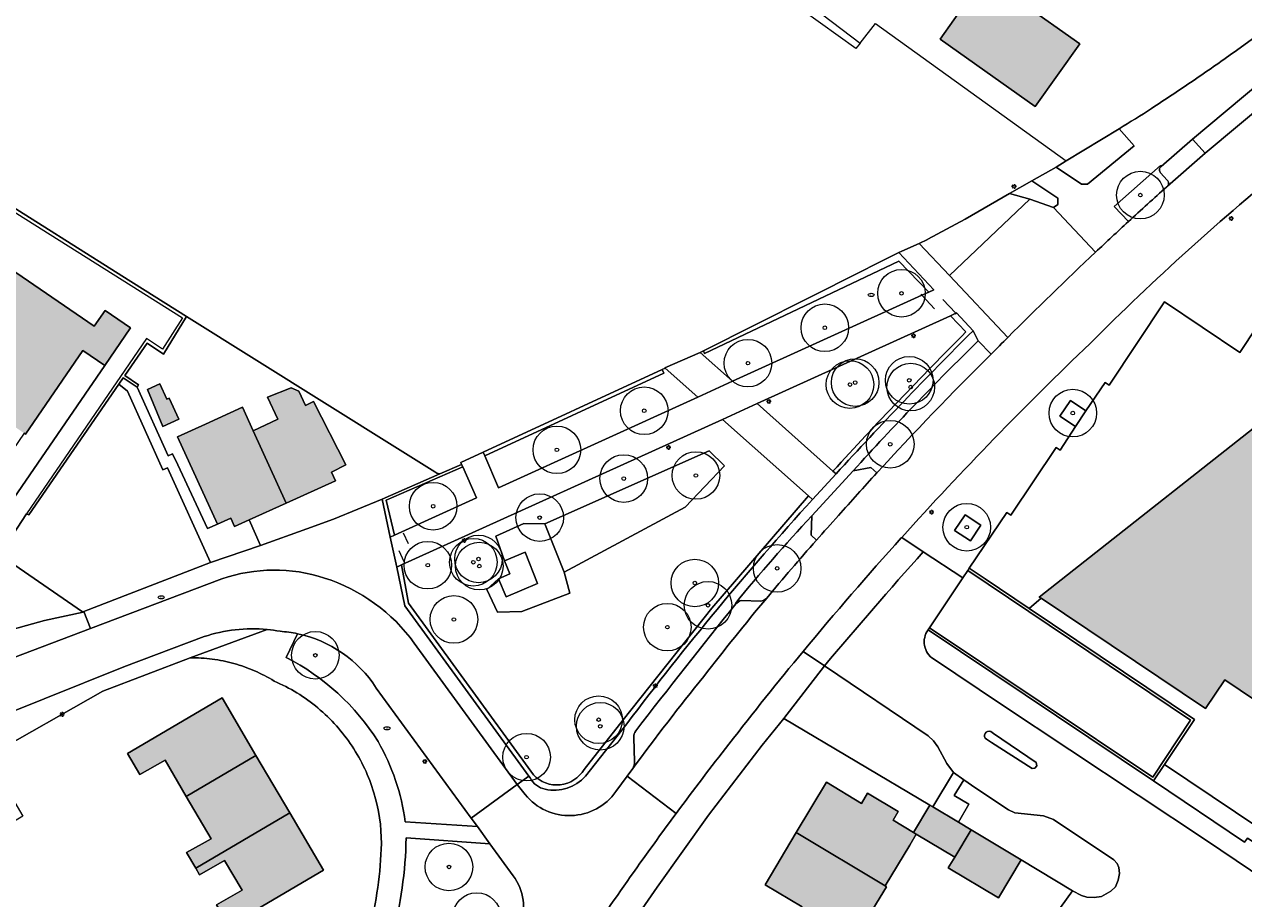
# Model space of a CAD drawing. Header units: metres. Extents: x 187482 to 189800, y 333582 to 335019.
# Tile 96 of 256: x 188092 to 188221, y 334355 to 334447. Entities that reach past the tile are written whole.
import ezdxf
from ezdxf.enums import TextEntityAlignment as Align

# ---------------------------------------------------------------- set-up
doc = ezdxf.new("R2010")
doc.units = ezdxf.units.M
doc.layers.get('0').update_dxf_attribs({"color": 252, "lineweight": 18})
for name, color, linetype, lineweight in [('B-WE-GR-BEPLANTING_CULTUUR_BODEMBEDEKKER-GV', 252, 'Continuous', 18), ('B-WE-GR-BEPLANTING_CULTUUR_HEESTERS-GV', 252, 'Continuous', 18), ('B-WE-GR-BOOM-S', 252, 'Continuous', 18), ('B-WE-GR-GROENVOORZIENING-GV', 252, 'Continuous', 18), ('B-WE-GR-HAAG-G', 252, 'GR-HAAG1-SO', 18), ('B-WE-IE-MEUBILAIR-S', 252, 'Continuous', 18), ('B-WE-IE-TERREINAFSCHEIDING_KUNSTMATIG_HEKWERK-G', 252, 'IE-TERREINAFSCHEIDING_KUNSTMATIG-SO', 18), ('B-WE-IE-TERREINAFSCHEIDING_KUNSTMATIG_MUUR-G', 252, 'IE-TERREINAFSCHEIDING_KUNSTMATIG-SO', 18), ('B-WE-OG-BEBOUWING-GV', 252, 'Continuous', 18), ('B-WE-OG-TERREIN_BEGROEID-GV', 252, 'Continuous', 18), ('B-WE-OG-TERREIN_ERF-GV', 252, 'Continuous', 18), ('B-WE-VH-GESLOTENVERHARDING_ASFALT-GV', 252, 'Continuous', 18), ('B-WE-VH-OPENVERHARDING_BETONSTRAATSTEEN-GV', 252, 'Continuous', 18), ('B-WE-VH-OPENVERHARDING_TEGEL-GV', 252, 'Continuous', 18)]:
    doc.layers.add(name, color=color, linetype=linetype, lineweight=lineweight)
doc.layers.add('B-WE-OG-BEBOUWING-V', color=7, linetype='Continuous', lineweight=18, true_color=0xf0f0f0)
doc.styles.add('NLCS-ISO', font='NLCS-ISO.ttf')
doc.linetypes.add('GR-HAAG1-SO', pattern='A,6,[176,NLCS.SHX,S=0.125,R=0,X=0,Y=0],-2', length=8)
doc.linetypes.add('IE-TERREINAFSCHEIDING_KUNSTMATIG-SO', pattern='A,4,[82,NLCS.SHX,S=0.75,R=90,X=0,Y=0],4,-2', length=10)

# ---------------------------------------------------------------- blocks, each defined once
blk = doc.blocks.new('SIE-MEUBILAIR_PAAL_LICHTMAST-SO')
for points in [[(-0.62, 0), (-1, 0)], [(-0.71, 0.71), (-0.44, 0.44)], [(0, 1), (0, 0.62)], [(0.44, 0.44), (0.71, 0.71)], [(1, 0), (0.62, 0)], [(-0.71, -0.71), (-0.44, -0.44)], [(0, -0.62), (0, -1)], [(0.44, -0.44), (0.71, -0.71)]]:
    blk.add_lwpolyline(points)
blk.add_circle((0, 0), 0.5)
blk = doc.blocks.new('SIE-MEUBILAIR_PUT_BRANDKRAAN-SO')
blk.add_ellipse((0, 0), major_axis=(1.25, 0), ratio=0.54)
at = {"style": 'NLCS-ISO'}
blk.add_text('bk', height=0.75, dxfattribs=at).set_placement((0.03, 0), align=Align.MIDDLE_CENTER)
blk = doc.blocks.new('SGR-BOOM_GBKN-SO')
at = {"color": 0, "linetype": 'ByBlock', "lineweight": 18}
for radius in [2, 0.15]:
    blk.add_circle((0, 0), radius, dxfattribs=at)

msp = doc.modelspace()

# ---------------------------------------------------------------- hatches: boundary and pattern name
at = {"layer": 'B-WE-OG-BEBOUWING-V'}
h = msp.add_hatch(color=256, dxfattribs=at)
h.dxf.hatch_style = 1
h.paths.add_polyline_path([(188193.287, 334451.717), (188195.397, 334454.74), (188188.938, 334459.435), (188186.564, 334456.308), (188189.889, 334453.88), (188191.886, 334452.422), (188193.14, 334451.506)], flags=17)
h.paths.add_polyline_path([(188197.124, 334449.039), (188193.287, 334451.717), (188193.14, 334451.506), (188191.483, 334449.227), (188188.609, 334445.178), (188190.527, 334443.817), (188198.601, 334438.087), (188203.275, 334444.673), (188197.223, 334448.968)], flags=16)
h = msp.add_hatch(color=256, dxfattribs=at)
h.dxf.hatch_style = 1
h.paths.add_polyline_path([(188070.412, 334404.119), (188072.445, 334407.09), (188070.175, 334408.643), (188068.142, 334405.672)], flags=16)
h.paths.add_polyline_path([(188066.095, 334407.073), (188068.127, 334410.044), (188065.89, 334411.574), (188063.857, 334408.603)], flags=16)
h.paths.add_polyline_path([(188057.805, 334412.743), (188059.838, 334415.714), (188057.609, 334417.239), (188055.576, 334414.268)], flags=16)
h.paths.add_polyline_path([(188061.793, 334410.015), (188063.826, 334412.986), (188061.596, 334414.511), (188059.564, 334411.54)], flags=16)
h.paths.add_polyline_path([(188074.648, 334401.221), (188076.681, 334404.193), (188074.46, 334405.712), (188072.427, 334402.741)], flags=16)
h.paths.add_polyline_path([(188045.975, 334453.542), (188046.645, 334453.077), (188046.847, 334453.367), (188046.177, 334453.832)], flags=16)
h.paths.add_polyline_path([(188062.47, 334442.253), (188062.672, 334442.543), (188062.167, 334442.896), (188061.964, 334442.607)], flags=16)
h.paths.add_polyline_path([(188055.576, 334414.268), (188057.609, 334417.239), (188062.605, 334424.419), (188092.295, 334403.761), (188092.435, 334403.664), (188098.466, 334412.455), (188100.757, 334410.897), (188103.467, 334414.842), (188100.787, 334416.672), (188099.659, 334415.02), (188069.986, 334435.287), (188071.132, 334436.966), (188066.127, 334440.392), (188065.103, 334438.896), (188056.93, 334444.476), (188057.958, 334445.982), (188052.499, 334449.707), (188051.5, 334448.265), (188039.96, 334456.146), (188032.467, 334445.19), (188044.524, 334436.941), (188045.895, 334438.92), (188050.067, 334436.017), (188048.72, 334434.081), (188053.22, 334430.95), (188048.429, 334424.066), (188054.183, 334412.247)], flags=17)
h = msp.add_hatch(color=256, dxfattribs=at)
h.dxf.hatch_style = 1
h.paths.add_polyline_path([(188238.735, 334359.943), (188238.917, 334359.821), (188257.326, 334387.276), (188256.895, 334387.565), (188245.323, 334395.324), (188248.374, 334399.874), (188249.987, 334402.279), (188251.418, 334401.528), (188252.76, 334400.982), (188254.197, 334400.558), (188255.712, 334400.275), (188257.284, 334400.151), (188258.888, 334400.196), (188260.498, 334400.419), (188262.083, 334400.82), (188263.614, 334401.393), (188265.064, 334402.127), (188266.409, 334403.003), (188267.63, 334404.001), (188268.714, 334405.096), (188269.653, 334406.262), (188270.445, 334407.476), (188271.092, 334408.713), (188271.431, 334409.764), (188271.698, 334410.835), (188271.891, 334411.923), (188272.009, 334413.021), (188272.052, 334414.124), (188271.988, 334415.641), (188271.783, 334417.145), (188271.437, 334418.623), (188270.954, 334420.062), (188270.338, 334421.449), (188269.596, 334422.773), (188268.732, 334424.021), (188267.755, 334425.183), (188266.393, 334426.493), (188268.549, 334429.908), (188257.863, 334437.57), (188255.952, 334434.718), (188254.947, 334435.24), (188253.906, 334435.685), (188252.834, 334436.052), (188251.738, 334436.337), (188250.624, 334436.54), (188249.498, 334436.659), (188248.365, 334436.694), (188247.234, 334436.644), (188246.109, 334436.51), (188244.998, 334436.293), (188243.906, 334435.993), (188242.839, 334435.613), (188241.803, 334435.155), (188240.805, 334434.62), (188239.849, 334434.012), (188238.941, 334433.335), (188238.087, 334432.591), (188237.29, 334431.787), (188236.555, 334430.925), (188235.887, 334430.01), (188235.289, 334429.048), (188234.764, 334428.045), (188234.316, 334427.005), (188233.946, 334425.934), (188233.657, 334424.839), (188233.451, 334423.725), (188233.328, 334422.6), (188233.29, 334421.468), (188233.336, 334420.336), (188233.466, 334419.211), (188233.68, 334418.099), (188233.976, 334417.006), (188234.353, 334415.938), (188234.808, 334414.901), (188235.34, 334413.901), (188235.945, 334412.943), (188236.619, 334412.033), (188237.36, 334411.177), (188238.162, 334410.377), (188239.022, 334409.64), (188237.508, 334407.349), (188234.173, 334411.504), (188230.426, 334408.514), (188235.827, 334404.84), (188234.374, 334402.646), (188226.312, 334408.033), (188199.021, 334386.559), (188199.213, 334386.43), (188216.49, 334374.846), (188218.522, 334377.854), (188228.421, 334371.223), (188226.394, 334368.198)], flags=17)
h.paths.add_polyline_path([(188270.179, 334378.588), (188269.089, 334376.969), (188271.256, 334375.509), (188272.346, 334377.129)], flags=16)
h = msp.add_hatch(color=256, dxfattribs=at)
h.dxf.hatch_style = 1
h.paths.add_polyline_path([(188106.563, 334408.964), (188105.272, 334408.374), (188106.871, 334404.487), (188108.554, 334405.256), (188107.544, 334407.466), (188107.298, 334407.354)], flags=17)
h = msp.add_hatch(color=256, dxfattribs=at)
h.dxf.hatch_style = 1
h.paths.add_polyline_path([(188116.382, 334404.023), (188119.847, 334396.432), (188125.026, 334398.767), (188124.61, 334399.69), (188126.113, 334400.45), (188122.709, 334407.095), (188121.867, 334406.692), (188121.157, 334408.173), (188120.356, 334408.549), (188117.864, 334407.551), (188118.954, 334405.243)], flags=17)
h = msp.add_hatch(color=256, dxfattribs=at)
h.dxf.hatch_style = 1
h.paths.add_polyline_path([(188119.847, 334396.432), (188116.382, 334404.023), (188115.243, 334406.519), (188111.344, 334404.738), (188108.412, 334403.399), (188112.603, 334394.219), (188114, 334394.848), (188114.394, 334393.974), (188115.929, 334394.666)], flags=17)
h = msp.add_hatch(color=256, dxfattribs=at)
h.dxf.hatch_style = 1
h.paths.add_polyline_path([(188109.337, 334365.619), (188116.655, 334369.924), (188113.105, 334375.961), (188103.139, 334370.119), (188104.435, 334367.909), (188107.108, 334369.425)], flags=17)
h = msp.add_hatch(color=256, dxfattribs=at)
h.dxf.hatch_style = 1
h.paths.add_polyline_path([(188120.206, 334363.887), (188116.655, 334369.924), (188109.337, 334365.619), (188111.945, 334361.165), (188109.354, 334359.714), (188110.32, 334358.074)], flags=17)
h = msp.add_hatch(color=256, dxfattribs=at)
h.dxf.hatch_style = 1
h.paths.add_polyline_path([(188177.321, 334347.958), (188181.842, 334345.268), (188183.703, 334348.31), (188179.662, 334350.717), (188180.763, 334352.515), (188182.969, 334356.12), (188182.819, 334356.21), (188173.467, 334361.815), (188170.18, 334356.335), (188174.08, 334353.996), (188173.459, 334352.983), (188178.546, 334349.96)], flags=16)
h.paths.add_polyline_path([(188173.467, 334361.815), (188182.819, 334356.21), (188185.393, 334360.503), (188186.084, 334361.655), (188185.782, 334361.836), (188183.638, 334363.122), (188184.178, 334364.022), (188180.962, 334365.951), (188180.319, 334364.879), (188176.631, 334367.091)], flags=17)
h = msp.add_hatch(color=256, dxfattribs=at)
h.dxf.hatch_style = 1
h.paths.add_polyline_path([(188185.782, 334361.836), (188186.084, 334361.655), (188190.131, 334359.228), (188191.854, 334362.101), (188190.509, 334362.907), (188187.818, 334364.521), (188187.505, 334364.709)], flags=17)
h = msp.add_hatch(color=256, dxfattribs=at)
h.dxf.hatch_style = 1
h.paths.add_polyline_path([(188110.32, 334358.074), (188110.727, 334357.384), (188113.366, 334358.865), (188115.207, 334355.748), (188112.504, 334354.203), (188113.79, 334352.009), (188123.756, 334357.851), (188120.206, 334363.887)], flags=17)
h.paths.add_polyline_path([(188104.859, 334350.69), (188102.454, 334352.353), (188098.726, 334349.978), (188102.542, 334347.339), (188106.369, 334344.701), (188102.207, 334338.404), (188111.413, 334332.142), (188115.855, 334338.672), (188108.578, 334343.622), (188110.63, 334346.688)], flags=16)
h = msp.add_hatch(color=256, dxfattribs=at)
h.dxf.hatch_style = 1
h.paths.add_polyline_path([(188191.854, 334362.101), (188190.131, 334359.228), (188189.437, 334358.106), (188194.725, 334354.972), (188197.11, 334358.949)], flags=17)
h = msp.add_hatch(color=256, dxfattribs=at)
h.dxf.hatch_style = 1
h.paths.add_polyline_path([(188181.842, 334345.268), (188177.321, 334347.958), (188175.992, 334345.8), (188166.203, 334351.632), (188162.748, 334345.832), (188168.997, 334342.096), (188170.676, 334344.902), (188174.532, 334342.565), (188175.648, 334344.424), (188181.021, 334341.261), (188181.157, 334341.49), (188182.796, 334344.253), (188182.993, 334344.584)], flags=16)
h.paths.add_polyline_path([(188177.321, 334347.958), (188181.842, 334345.268), (188183.703, 334348.31), (188179.662, 334350.717), (188180.763, 334352.515), (188182.969, 334356.12), (188182.819, 334356.21), (188173.467, 334361.815), (188170.18, 334356.335), (188174.08, 334353.996), (188173.459, 334352.983), (188178.546, 334349.96)], flags=16)
h.paths.add_polyline_path([(188163.301, 334334.619), (188168.593, 334331.487), (188170.146, 334334.112), (188169.056, 334334.768), (188172.261, 334340.154), (188168.997, 334342.096), (188162.748, 334345.832), (188159.228, 334339.921), (188164.589, 334336.731)], flags=17)

# ---------------------------------------------------------------- linework, layer by layer
at = {"layer": 'B-WE-GR-BEPLANTING_CULTUUR_BODEMBEDEKKER-GV', "flags": 128}
for points in [[(188200.807, 334431.735), (188203.464, 334429.931), (188204.1, 334429.929), (188208.988, 334433.975), (188207.41, 334435.763), (188201.855, 334432.374)], [(188195.895, 334428.957), (188198.011, 334428.351), (188200.518, 334427.487), (188200.966, 334427.802), (188200.968, 334428.46), (188198.248, 334430.288)], [(188147.024, 334394.268), (188149.076, 334389.173), (188161.79, 334396.015), (188165.914, 334400.329), (188164.308, 334401.904)]]:
    msp.add_lwpolyline(points, close=True, dxfattribs=at)
for points in [[(188211.818, 334431.811), (188211.75, 334431.888), (188206.89, 334427.603), (188208.383, 334426.002)], [(188212.467, 334430.365), (188211.777, 334431.116)], [(188212.428, 334429.666), (188212.505, 334429.734)]]:
    msp.add_lwpolyline(points, dxfattribs=at)
at = {"layer": 'B-WE-GR-BEPLANTING_CULTUUR_BODEMBEDEKKER-GV'}
for points in [[(188211.777, 334431.116, -0.4272943), (188211.818, 334431.811)], [(188212.505, 334429.734, 0.4214571), (188212.467, 334430.365)], [(188208.383, 334426.002, -0.0035003), (188212.428, 334429.666)]]:
    msp.add_lwpolyline(points, format="xyb", dxfattribs=at)
at = {"layer": 'B-WE-GR-BEPLANTING_CULTUUR_HEESTERS-GV', "flags": 128}
for points in [[(188184.254, 334422.758), (188181.813, 334421.531), (188180.284, 334420.763), (188163.71, 334412.434), (188163.822, 334412.159), (188184.243, 334421.853), (188187.399, 334418.592), (188187.947, 334418.841)], [(188140.705, 334401.411), (188159.528, 334410.092), (188159.365, 334410.452), (188140.547, 334401.773)], [(188135.985, 334399.489), (188129.915, 334396.842), (188130.769, 334392.866), (188131.214, 334393.07), (188130.332, 334396.75), (188138.394, 334400.248), (188138.285, 334400.493)], [(188149.076, 334389.173), (188147.024, 334394.268), (188144.806, 334394.281), (188141.888, 334392.965), (188142.776, 334390.363), (188144.947, 334391.264), (188146.271, 334387.988), (188142.951, 334386.597), (188142.159, 334388.487), (188140.916, 334387.342), (188142.044, 334384.954), (188144.617, 334385.025), (188149.665, 334386.976)]]:
    msp.add_lwpolyline(points, close=True, dxfattribs=at)
for points in [[(188192.051, 334414.541), (188190.301, 334416.404), (188190.23, 334416.371), (188189.672, 334416.118), (188191.312, 334414.42)], [(188177.327, 334399.79), (188177.653, 334399.499)], [(188175.168, 334396.811), (188174.741, 334397.19), (188164.582, 334385.398), (188155.272, 334373.661), (188151.161, 334368.455)], [(188145.826, 334367.884), (188132.699, 334385.929), (188131.959, 334389.933), (188131.453, 334389.704), (188132.31, 334385.642), (188145.342, 334367.73), (188145.475, 334367.547)], [(188151.291, 334367.737), (188155.637, 334373.229)]]:
    msp.add_lwpolyline(points, dxfattribs=at)
at = {"layer": 'B-WE-GR-BEPLANTING_CULTUUR_HEESTERS-GV'}
for points in [[(188177.653, 334399.499, -0.0116851), (188192.051, 334414.541)], [(188191.312, 334414.42, 0.011359), (188177.327, 334399.79)], [(188155.637, 334373.229, -0.0227559), (188175.168, 334396.811)], [(188151.161, 334368.455, -0.5010094), (188145.826, 334367.884)], [(188145.475, 334367.547, 0.2190728), (188147.072, 334366.373)], [(188147.072, 334366.373, 0.2740864), (188151.291, 334367.737)]]:
    msp.add_lwpolyline(points, format="xyb", dxfattribs=at)
at = {"layer": 'B-WE-GR-GROENVOORZIENING-GV', "flags": 128}
for points in [[(188202.832, 334404.48), (188203.928, 334406.135), (188202.285, 334407.225), (188201.19, 334405.57)], [(188191.769, 334392.453), (188192.88, 334394.107), (188191.209, 334395.208), (188190.098, 334393.554)]]:
    msp.add_lwpolyline(points, close=True, dxfattribs=at)
at = {"layer": 'B-WE-GR-HAAG-G', "ltscale": 0.2, "flags": 128}
for points in [[(188187.505, 334364.709), (188172.152, 334373.788)], [(188197.11, 334358.949), (188202.517, 334355.698)]]:
    msp.add_lwpolyline(points, dxfattribs=at)
at = {"layer": 'B-WE-IE-TERREINAFSCHEIDING_KUNSTMATIG_HEKWERK-G', "ltscale": 0.2, "flags": 128}
for points in [[(188180.193, 334444.769), (188179.727, 334444.194), (188166.74, 334453.555), (188166.282, 334453.886)], [(188186.683, 334418.268), (188186.588, 334418.37)], [(188188.012, 334416.838), (188186.683, 334418.268)], [(188190.23, 334416.371), (188188.876, 334417.823)], [(188190.309, 334416.287), (188190.23, 334416.371)], [(188132.708, 334392.143), (188132.186, 334393.267)], [(188132.235, 334390.273), (188131.711, 334391.43)]]:
    msp.add_lwpolyline(points, dxfattribs=at)
at = {"layer": 'B-WE-IE-TERREINAFSCHEIDING_KUNSTMATIG_MUUR-G', "ltscale": 0.2, "flags": 128}
for points in [[(188049.235, 334453.86), (188049.057, 334453.594), (188108.924, 334415.905), (188106.836, 334412.617), (188105.153, 334413.727), (188092.534, 334395.311)], [(188049.235, 334453.86), (188088.462, 334429.185), (188089.115, 334428.774), (188102.564, 334420.314), (188109.344, 334416.049)], [(188174.21, 334449.286), (188180.193, 334444.769), (188181.807, 334446.836), (188201.855, 334432.374)], [(188109.344, 334416.049), (188106.939, 334412.072), (188105.233, 334413.228), (188102.872, 334409.835), (188104.309, 334408.866), (188104.159, 334408.614)], [(188131.243, 334402.344), (188109.344, 334416.049)], [(188104.159, 334408.614), (188102.701, 334409.578), (188102.256, 334408.929)], [(188102.256, 334408.929), (188092.773, 334395.193), (188092.534, 334395.311)], [(188135.67, 334399.573), (188135.463, 334399.702), (188131.243, 334402.344)], [(188193.331, 334388.457), (188191.658, 334389.577), (188191.489, 334389.339)], [(188197.958, 334385.36), (188193.331, 334388.457)], [(188212.18, 334368.966), (188215.348, 334373.706), (188197.958, 334385.36)], [(188187.486, 334383.323), (188187.322, 334383.098)], [(188187.322, 334383.098), (188211.023, 334367.234)], [(188211.023, 334367.234), (188212.18, 334368.966)]]:
    msp.add_lwpolyline(points, dxfattribs=at)
at = {"layer": 'B-WE-OG-BEBOUWING-GV', "flags": 128}
for points in [[(188197.124, 334449.039), (188193.287, 334451.717), (188193.14, 334451.506), (188191.483, 334449.227), (188188.609, 334445.178), (188190.527, 334443.817), (188198.601, 334438.087), (188203.275, 334444.673), (188197.223, 334448.968)], [(188106.563, 334408.964), (188105.272, 334408.374), (188106.871, 334404.487), (188108.554, 334405.256), (188107.544, 334407.466), (188107.298, 334407.354)], [(188116.382, 334404.023), (188119.847, 334396.432), (188125.026, 334398.767), (188124.61, 334399.69), (188126.113, 334400.45), (188122.709, 334407.095), (188121.867, 334406.692), (188121.157, 334408.173), (188120.356, 334408.549), (188117.864, 334407.551), (188118.954, 334405.243)], [(188119.847, 334396.432), (188116.382, 334404.023), (188115.243, 334406.519), (188111.344, 334404.738), (188108.412, 334403.399), (188112.603, 334394.219), (188114, 334394.848), (188114.394, 334393.974), (188115.929, 334394.666)], [(188142.159, 334388.487), (188142.951, 334386.597), (188146.271, 334387.988), (188144.947, 334391.264), (188142.776, 334390.363), (188143.357, 334388.982)], [(188109.337, 334365.619), (188116.655, 334369.924), (188113.105, 334375.961), (188103.139, 334370.119), (188104.435, 334367.909), (188107.108, 334369.425)], [(188120.206, 334363.887), (188116.655, 334369.924), (188109.337, 334365.619), (188111.945, 334361.165), (188109.354, 334359.714), (188110.32, 334358.074)], [(188173.467, 334361.815), (188182.819, 334356.21), (188185.393, 334360.503), (188186.084, 334361.655), (188185.782, 334361.836), (188183.638, 334363.122), (188184.178, 334364.022), (188180.962, 334365.951), (188180.319, 334364.879), (188176.631, 334367.091)], [(188185.782, 334361.836), (188186.084, 334361.655), (188190.131, 334359.228), (188191.854, 334362.101), (188190.509, 334362.907), (188187.818, 334364.521), (188187.505, 334364.709)], [(188110.32, 334358.074), (188110.727, 334357.384), (188113.366, 334358.865), (188115.207, 334355.748), (188112.504, 334354.203), (188113.79, 334352.009), (188123.756, 334357.851), (188120.206, 334363.887)], [(188191.854, 334362.101), (188190.131, 334359.228), (188189.437, 334358.106), (188194.725, 334354.972), (188197.11, 334358.949)], [(188177.321, 334347.958), (188181.842, 334345.268), (188183.703, 334348.31), (188179.662, 334350.717), (188180.763, 334352.515), (188182.969, 334356.12), (188182.819, 334356.21), (188173.467, 334361.815), (188170.18, 334356.335), (188174.08, 334353.996), (188173.459, 334352.983), (188178.546, 334349.96)]]:
    msp.add_lwpolyline(points, close=True, dxfattribs=at)
for points in [[(188092.295, 334403.761), (188092.435, 334403.664), (188098.466, 334412.455), (188100.757, 334410.897), (188103.467, 334414.842), (188100.787, 334416.672), (188099.659, 334415.02), (188069.986, 334435.287)], [(188226.312, 334408.033), (188199.021, 334386.559), (188199.213, 334386.43), (188216.49, 334374.846), (188218.522, 334377.854), (188228.421, 334371.223)]]:
    msp.add_lwpolyline(points, dxfattribs=at)
at = {"layer": 'B-WE-OG-TERREIN_BEGROEID-GV', "flags": 128}
for points in [[(188163.374, 334412.266), (188166.758, 334409.233), (188186.683, 334418.268), (188187.399, 334418.592), (188184.243, 334421.853), (188163.822, 334412.159), (188163.71, 334412.434)], [(188163.102, 334407.57), (188159.698, 334410.605), (188159.365, 334410.452), (188159.528, 334410.092), (188140.705, 334401.411), (188142.17, 334398.034)], [(188142.776, 334390.363), (188141.888, 334392.965), (188144.806, 334394.281), (188147.024, 334394.268), (188164.308, 334401.904), (188165.914, 334400.329), (188161.79, 334396.015), (188149.076, 334389.173), (188149.665, 334386.976), (188144.617, 334385.025), (188142.044, 334384.954), (188140.916, 334387.342), (188142.159, 334388.487), (188143.357, 334388.982)], [(188131.214, 334393.07), (188139.832, 334397), (188138.394, 334400.248), (188130.332, 334396.75)]]:
    msp.add_lwpolyline(points, close=True, dxfattribs=at)
for points in [[(188191.312, 334414.42), (188189.672, 334416.118), (188169.366, 334406.902), (188177.327, 334399.79)], [(188193.969, 334412.079), (188192.601, 334413.473)], [(188174.741, 334397.19), (188165.728, 334405.228), (188131.959, 334389.933), (188132.699, 334385.929), (188145.826, 334367.884)], [(188179.462, 334399.836), (188181.303, 334400.155), (188181.935, 334399.598)], [(188151.161, 334368.455), (188155.272, 334373.661), (188164.582, 334385.398), (188174.741, 334397.19)], [(188175.584, 334392.528), (188175.028, 334393.049), (188175.109, 334395.082)], [(188167.066, 334385.886), (188167.126, 334385.837)], [(188167.715, 334386.21), (188169.697, 334386.115)], [(188121.035, 334382.704), (188119.844, 334380.218)], [(188132.355, 334362.94), (188139.934, 334362.44), (188139.302, 334363.325), (188129.304, 334376.996)], [(188143.712, 334357.26), (188141.242, 334360.628), (188132.452, 334361.263)]]:
    msp.add_lwpolyline(points, dxfattribs=at)
at = {"layer": 'B-WE-OG-TERREIN_BEGROEID-GV'}
for points in [[(188177.327, 334399.79, -0.011359), (188191.312, 334414.42)], [(188192.601, 334413.473, 0.0150871), (188179.462, 334399.836)], [(188181.935, 334399.598, -0.0127746), (188193.969, 334412.079)], [(188175.109, 334395.082, 0.0175715), (188167.066, 334385.886)], [(188170.358, 334386.45, -0.0071432), (188175.584, 334392.528)], [(188169.697, 334386.115, 0.164754), (188170.358, 334386.45)], [(188167.126, 334385.837, -0.141253), (188167.715, 334386.21)], [(188129.304, 334376.996, 0.2005362), (188121.035, 334382.704)], [(188119.844, 334380.218, -0.1340479), (188129.494, 334371.375)], [(188129.494, 334371.375, -0.0996945), (188132.355, 334362.94)], [(188145.826, 334367.884, 0.5010094), (188151.161, 334368.455)], [(188132.452, 334361.263, -0.1159843), (188127.207, 334340.996)], [(188144.406, 334352.011, 0.2590768), (188143.712, 334357.26)]]:
    msp.add_lwpolyline(points, format="xyb", dxfattribs=at)
at = {"layer": 'B-WE-OG-TERREIN_ERF-GV', "flags": 128}
for points in [[(188219.494, 334443.809), (188227.449, 334449.624), (188233.934, 334454.698), (188236.301, 334456.552), (188247.062, 334466.323), (188251.511, 334471.104), (188255.765, 334476.058), (188255.531, 334476.211), (188259.467, 334481.403), (188263.239, 334486.716), (188270.14, 334497.302), (188270.182, 334497.841), (188270.034, 334498.36), (188223.047, 334528.848), (188169.444, 334563.138), (188153.052, 334573.624), (188150.921, 334573.911)], [(188069.986, 334435.287), (188099.659, 334415.02), (188100.787, 334416.672), (188103.467, 334414.842), (188100.757, 334410.897), (188087.888, 334392.159)], [(188089.115, 334428.774), (188102.564, 334420.314), (188109.344, 334416.049), (188131.243, 334402.344), (188135.463, 334399.702), (188135.67, 334399.573), (188135.985, 334399.489), (188138.285, 334400.493), (188138.198, 334400.69), (188140.547, 334401.773), (188159.365, 334410.452), (188159.698, 334410.605), (188159.644, 334410.653), (188163.374, 334412.266), (188163.71, 334412.434), (188180.284, 334420.763), (188181.813, 334421.531), (188184.254, 334422.758), (188184.576, 334422.899), (188186.403, 334423.699), (188187.251, 334424.122), (188187.315, 334424.157), (188191.228, 334426.261), (188195.895, 334428.957), (188198.248, 334430.288), (188200.807, 334431.735), (188201.855, 334432.374), (188207.41, 334435.763)], [(188232.84, 334431.459), (188220.104, 334412.247), (188212.189, 334417.568), (188206.352, 334408.83), (188205.943, 334409.086), (188203.928, 334406.135), (188202.832, 334404.48), (188201.206, 334401.99), (188200.781, 334402.274), (188196.011, 334395.175), (188195.595, 334395.449), (188191.658, 334389.577), (188193.331, 334388.457), (188197.958, 334385.36), (188199.213, 334386.43), (188199.021, 334386.559), (188226.312, 334408.033)], [(188081.022, 334380.383), (188094.43, 334384.11), (188098.496, 334384.954), (188098.432, 334384.998), (188089.679, 334390.983), (188092.534, 334395.311), (188092.773, 334395.193), (188102.256, 334408.929), (188102.701, 334409.578), (188104.159, 334408.614), (188104.309, 334408.866), (188102.872, 334409.835), (188105.233, 334413.228), (188106.939, 334412.072), (188109.344, 334416.049), (188102.564, 334420.314), (188089.115, 334428.774)], [(188187.322, 334383.098), (188187.486, 334383.323), (188190.974, 334388.565), (188186.823, 334391.323)], [(188211.023, 334367.234), (188187.322, 334383.098)], [(188109.752, 334380.168), (188100.545, 334376.666), (188088.439, 334369.816), (188088.722, 334369.336), (188092.136, 334363.546), (188089.354, 334361.902), (188086.572, 334360.259), (188088.305, 334357.434), (188082.833, 334354.194), (188081.147, 334357.048), (188074.139, 334352.87), (188069.914, 334359.861), (188067.354, 334358.314), (188071.89, 334350.668), (188069.985, 334349.559), (188072.636, 334345.119), (188066.789, 334341.628), (188066.736, 334341.717), (188062.842, 334348.239), (188059.564, 334353.73), (188056.424, 334351.882), (188054.779, 334350.914), (188053.123, 334353.59), (188053.105, 334353.618)], [(188187.899, 334380.054), (188195.062, 334375.253), (188216.583, 334360.99), (188232.097, 334350.55), (188234.115, 334353.481), (188231.531, 334355.38), (188231.178, 334354.985), (188225.835, 334358.562), (188225.504, 334358.188), (188220.911, 334361.219), (188220.595, 334360.816), (188211.023, 334367.234)], [(188232.097, 334350.55), (188216.583, 334360.99), (188195.062, 334375.253), (188187.899, 334380.054)], [(188176.422, 334379.344), (188187.344, 334371.992), (188187.912, 334371.462), (188188.342, 334370.814), (188189.312, 334369.053), (188190.015, 334368.119), (188191.081, 334367.35), (188192.35, 334366.478), (188195.791, 334364.199), (188196.44, 334363.875), (188199.458, 334363.57), (188200.518, 334363.194), (188206.847, 334358.959), (188207.19, 334358.573), (188207.394, 334358.15), (188207.458, 334357.51), (188207.328, 334356.801), (188207.025, 334356.122), (188206.557, 334355.64), (188205.548, 334355.08), (188204.795, 334354.992), (188204.026, 334355.032), (188203.453, 334355.197), (188202.517, 334355.698), (188200.624, 334353.073)], [(188174.08, 334353.996), (188170.18, 334356.335), (188173.467, 334361.815), (188176.631, 334367.091), (188180.319, 334364.879), (188180.962, 334365.951), (188184.178, 334364.022), (188183.638, 334363.122), (188185.782, 334361.836), (188187.505, 334364.709), (188172.152, 334373.788), (188169.876, 334371.009), (188164.233, 334363.639), (188158.838, 334356.085), (188154.196, 334349.359)], [(188193.466, 334371.621), (188193.984, 334371.274), (188198.274, 334368.558), (188198.544, 334368.585), (188198.77, 334368.808), (188198.68, 334369.17), (188194.207, 334372.22), (188193.907, 334372.419)], [(188193.907, 334372.419), (188194.207, 334372.22), (188198.68, 334369.17), (188198.77, 334368.808), (188198.544, 334368.585), (188198.274, 334368.558), (188193.984, 334371.274), (188193.466, 334371.621)], [(188200.624, 334353.073), (188202.517, 334355.698), (188197.11, 334358.949), (188194.725, 334354.972), (188189.437, 334358.106), (188190.131, 334359.228), (188186.084, 334361.655), (188185.393, 334360.503), (188182.819, 334356.21), (188182.969, 334356.12), (188180.763, 334352.515)]]:
    msp.add_lwpolyline(points, dxfattribs=at)
for points in [[(188193.287, 334451.717), (188197.124, 334449.039), (188197.223, 334448.968), (188203.275, 334444.673), (188198.601, 334438.087), (188190.527, 334443.817), (188188.609, 334445.178), (188191.483, 334449.227), (188193.14, 334451.506), (188191.886, 334452.422), (188189.889, 334453.88), (188186.564, 334456.308), (188188.938, 334459.435), (188195.397, 334454.74)], [(188115.929, 334394.666), (188117.153, 334391.978), (188122.015, 334393.73), (188124.812, 334394.738), (188129.915, 334396.842), (188135.985, 334399.489), (188135.67, 334399.573), (188135.463, 334399.702), (188131.243, 334402.344), (188109.344, 334416.049), (188106.939, 334412.072), (188105.233, 334413.228), (188102.872, 334409.835), (188104.309, 334408.866), (188104.159, 334408.614), (188107.431, 334401.388), (188107.89, 334401.613), (188108.448, 334400.44), (188111.546, 334393.766), (188112.603, 334394.219), (188108.412, 334403.399), (188111.344, 334404.738), (188115.243, 334406.519), (188116.382, 334404.023), (188118.954, 334405.243), (188117.864, 334407.551), (188120.356, 334408.549), (188121.157, 334408.173), (188121.867, 334406.692), (188122.709, 334407.095), (188126.113, 334400.45), (188124.61, 334399.69), (188125.026, 334398.767), (188119.847, 334396.432)], [(188085.472, 334393.817), (188087.888, 334392.159), (188100.757, 334410.897), (188098.466, 334412.455), (188092.435, 334403.664), (188092.295, 334403.761)], [(188102.256, 334408.929), (188103.136, 334408.196), (188106.884, 334399.935), (188107.343, 334400.128), (188111.881, 334390.174), (188117.153, 334391.978), (188115.929, 334394.666), (188114.394, 334393.974), (188114, 334394.848), (188112.603, 334394.219), (188111.546, 334393.766), (188108.448, 334400.44), (188107.89, 334401.613), (188107.431, 334401.388), (188104.159, 334408.614), (188102.701, 334409.578)], [(188111.881, 334390.174), (188107.343, 334400.128), (188106.884, 334399.935), (188103.136, 334408.196), (188102.256, 334408.929), (188092.773, 334395.193), (188092.534, 334395.311), (188089.679, 334390.983), (188098.432, 334384.998), (188098.545, 334385.046)], [(188107.544, 334407.466), (188108.554, 334405.256), (188106.871, 334404.487), (188105.272, 334408.374), (188106.563, 334408.964), (188107.298, 334407.354)], [(188197.958, 334385.36), (188193.331, 334388.457), (188191.658, 334389.577), (188191.489, 334389.339), (188214.918, 334373.62), (188210.947, 334367.641), (188187.486, 334383.323), (188187.322, 334383.098), (188211.023, 334367.234), (188212.18, 334368.966), (188215.348, 334373.706)], [(188187.486, 334383.323), (188210.947, 334367.641), (188214.918, 334373.62), (188191.489, 334389.339), (188190.974, 334388.565)], [(188212.18, 334368.966), (188234.669, 334353.879), (188238.735, 334359.943), (188226.394, 334368.198), (188228.421, 334371.223), (188218.522, 334377.854), (188216.49, 334374.846), (188199.213, 334386.43), (188197.958, 334385.36), (188215.348, 334373.706)], [(188172.152, 334373.788), (188187.505, 334364.709), (188187.818, 334364.521), (188190.015, 334368.119), (188189.312, 334369.053), (188188.342, 334370.814), (188187.912, 334371.462), (188187.344, 334371.992), (188176.422, 334379.344)], [(188109.337, 334365.619), (188107.108, 334369.425), (188104.435, 334367.909), (188103.139, 334370.119), (188113.105, 334375.961), (188116.655, 334369.924), (188120.206, 334363.887), (188123.756, 334357.851), (188113.79, 334352.009), (188112.504, 334354.203), (188115.207, 334355.748), (188113.366, 334358.865), (188110.727, 334357.384), (188110.32, 334358.074), (188109.354, 334359.714), (188111.945, 334361.165)], [(188211.023, 334367.234), (188220.595, 334360.816), (188220.911, 334361.219), (188225.504, 334358.188), (188225.835, 334358.562), (188231.178, 334354.985), (188231.531, 334355.38), (188234.115, 334353.481), (188232.097, 334350.55), (188232.642, 334350.183), (188234.925, 334353.707), (188234.669, 334353.879), (188212.18, 334368.966)], [(188187.818, 334364.521), (188190.509, 334362.907), (188191.605, 334364.78), (188190.062, 334365.704), (188191.081, 334367.35), (188190.015, 334368.119)], [(188191.081, 334367.35), (188190.062, 334365.704), (188191.605, 334364.78), (188190.509, 334362.907), (188191.854, 334362.101), (188197.11, 334358.949), (188202.517, 334355.698), (188203.453, 334355.197), (188204.026, 334355.032), (188204.795, 334354.992), (188205.548, 334355.08), (188206.557, 334355.64), (188207.025, 334356.122), (188207.328, 334356.801), (188207.458, 334357.51), (188207.394, 334358.15), (188207.19, 334358.573), (188206.847, 334358.959), (188200.518, 334363.194), (188199.458, 334363.57), (188196.44, 334363.875), (188195.791, 334364.199), (188192.35, 334366.478)]]:
    msp.add_lwpolyline(points, close=True, dxfattribs=at)
at = {"layer": 'B-WE-OG-TERREIN_ERF-GV'}
for points in [[(188215.181, 334440.802, 0.0057497), (188219.494, 334443.809)], [(188210.802, 334437.893, 0.0057504), (188215.181, 334440.802)], [(188207.41, 334435.763, 0.0124898), (188210.802, 334437.893)], [(188186.823, 334391.323, 0.0056273), (188176.422, 334379.344)], [(188187.322, 334383.098, 0.4312873), (188187.899, 334380.054)], [(188187.899, 334380.054, -0.4312873), (188187.322, 334383.098)], [(188112.064, 334380.039, 0.0359326), (188109.752, 334380.168)], [(188114.335, 334379.582, 0.0357267), (188112.064, 334380.039)], [(188116.517, 334378.806, 0.0357847), (188114.335, 334379.582)], [(188118.566, 334377.728, 0.0361288), (188116.517, 334378.806)], [(188123.168, 334374.907, 0.0728571), (188118.566, 334377.728)], [(188126.767, 334370.883, 0.0728064), (188123.168, 334374.907)], [(188193.907, 334372.419, 0.9386384), (188193.466, 334371.621)], [(188193.466, 334371.621, -0.9386384), (188193.907, 334372.419)], [(188129.06, 334365.996, 0.0726757), (188126.767, 334370.883)], [(188129.853, 334360.656, 0.0728528), (188129.06, 334365.996)], [(188129.464, 334356.039, 0.0283727), (188129.853, 334360.656)], [(188128.553, 334351.497, 0.0284069), (188129.464, 334356.039)]]:
    msp.add_lwpolyline(points, format="xyb", dxfattribs=at)
at = {"layer": 'B-WE-VH-GESLOTENVERHARDING_ASFALT-GV', "flags": 128}
for points in [[(188246.441, 334457.956), (188245.637, 334457.251), (188241.209, 334453.444), (188234.149, 334447.773), (188229.032, 334443.616), (188228.254, 334442.977), (188223.482, 334439.041), (188216.456, 334433.185), (188212.505, 334429.734), (188212.428, 334429.666)], [(188184.509, 334392.77), (188184.56, 334392.827)], [(188156.276, 334368.555), (188155.691, 334367.752), (188160.85, 334363.832)], [(188160.85, 334363.832), (188155.691, 334367.752), (188154.503, 334366.123)], [(188144.97, 334365.803), (188144.132, 334366.848), (188139.302, 334363.325), (188139.934, 334362.44), (188141.242, 334360.628), (188143.712, 334357.26)]]:
    msp.add_lwpolyline(points, dxfattribs=at)
at = {"layer": 'B-WE-VH-GESLOTENVERHARDING_ASFALT-GV'}
for points in [[(188204.362, 334413.216, -0.0250626), (188225.541, 334432.337)], [(188212.428, 334429.666, 0.0035003), (188208.383, 334426.002)], [(188208.383, 334426.002, 0.003008), (188204.941, 334422.804)], [(188204.941, 334422.804, 0.0080183), (188195.714, 334413.841)], [(188184.56, 334392.827, -0.0182856), (188204.362, 334413.216)], [(188195.714, 334413.841, 0.0014271), (188193.969, 334412.079)], [(188193.969, 334412.079, 0.0127746), (188181.935, 334399.598)], [(188181.935, 334399.598, 0.0043475), (188177.91, 334395.124)], [(188177.91, 334395.124, 0.0028581), (188175.584, 334392.528)], [(188174.19, 334380.846, -0.0105717), (188184.509, 334392.77)], [(188175.584, 334392.528, 0.0071432), (188170.358, 334386.45)], [(188170.358, 334386.45, 0.0094762), (188163.732, 334378.201)], [(188166.383, 334371.103, -0.0083184), (188174.19, 334380.846)], [(188163.732, 334378.201, 0.0114526), (188156.276, 334368.555)], [(188160.85, 334363.832, -0.0062391), (188166.383, 334371.103)], [(188154.503, 334366.123, -0.496172), (188144.97, 334365.803)], [(188150.018, 334348.393, -0.0130617), (188160.85, 334363.832)], [(188143.712, 334357.26, -0.2590768), (188144.406, 334352.011)]]:
    msp.add_lwpolyline(points, format="xyb", dxfattribs=at)
at = {"layer": 'B-WE-VH-OPENVERHARDING_BETONSTRAATSTEEN-GV', "flags": 128}
for points in [[(188215.134, 334434.683), (188216.456, 334433.185), (188223.482, 334439.041), (188222.191, 334440.584)], [(188198.011, 334428.351), (188195.895, 334428.957), (188191.228, 334426.261), (188187.315, 334424.157), (188187.251, 334424.122), (188186.403, 334423.699), (188189.589, 334420.326)], [(188159.698, 334410.605), (188163.102, 334407.57), (188166.758, 334409.233), (188163.374, 334412.266), (188159.644, 334410.653)], [(188177.327, 334399.79), (188169.366, 334406.902), (188165.728, 334405.228), (188174.741, 334397.19), (188175.168, 334396.811), (188177.653, 334399.499)]]:
    msp.add_lwpolyline(points, close=True, dxfattribs=at)
for points in [[(188216.456, 334433.185), (188215.134, 334434.683), (188211.818, 334431.811)], [(188212.505, 334429.734), (188216.456, 334433.185)], [(188211.777, 334431.116), (188212.467, 334430.365)], [(188181.935, 334399.598), (188181.303, 334400.155), (188179.462, 334399.836), (188175.109, 334395.082)], [(188175.109, 334395.082), (188175.028, 334393.049), (188175.584, 334392.528)], [(188113.082, 334388.472), (188099.26, 334383.247), (188091.115, 334380.168), (188083.588, 334377.376)], [(188169.697, 334386.115), (188167.715, 334386.21)], [(188070.809, 334366.424), (188077.606, 334369.148), (188102.773, 334379.234), (188111.215, 334382.407)], [(188139.302, 334363.325), (188144.132, 334366.848), (188133.305, 334381.707)], [(188129.304, 334376.996), (188139.302, 334363.325)], [(188156.375, 334371.816), (188156.444, 334369.234)]]:
    msp.add_lwpolyline(points, dxfattribs=at)
at = {"layer": 'B-WE-VH-OPENVERHARDING_BETONSTRAATSTEEN-GV'}
for points in [[(188211.818, 334431.811, 0.4272943), (188211.777, 334431.116)], [(188212.467, 334430.365, -0.4214571), (188212.505, 334429.734)], [(188177.91, 334395.124, -0.0043475), (188181.935, 334399.598)], [(188175.584, 334392.528, -0.0028581), (188177.91, 334395.124)], [(188123.867, 334388.557, 0.1623545), (188113.082, 334388.472)], [(188133.305, 334381.707, 0.1614697), (188123.867, 334388.557)], [(188163.732, 334378.201, -0.0094762), (188170.358, 334386.45)], [(188170.358, 334386.45, -0.164754), (188169.697, 334386.115)], [(188167.126, 334385.837, 0.0061158), (188156.588, 334372.487)], [(188167.715, 334386.21, 0.141253), (188167.126, 334385.837)], [(188111.215, 334382.407, -0.1034498), (188117.833, 334383.145)], [(188117.833, 334383.145, -0.0213865), (188119.189, 334382.958)], [(188119.189, 334382.958, -0.0356739), (188121.035, 334382.704)], [(188121.035, 334382.704, -0.2005362), (188129.304, 334376.996)], [(188156.276, 334368.555, -0.0114526), (188163.732, 334378.201)], [(188156.588, 334372.487, 0.1976882), (188156.375, 334371.816)], [(188156.444, 334369.234, -0.1855068), (188156.276, 334368.555)]]:
    msp.add_lwpolyline(points, format="xyb", dxfattribs=at)
at = {"layer": 'B-WE-VH-OPENVERHARDING_TEGEL-GV', "flags": 128}
for points in [[(188273.608, 334495.891), (188270.034, 334498.36), (188270.182, 334497.841), (188270.14, 334497.302), (188263.239, 334486.716), (188259.467, 334481.403), (188255.531, 334476.211), (188255.765, 334476.058), (188251.511, 334471.104), (188247.062, 334466.323), (188236.301, 334456.552), (188233.934, 334454.698), (188227.449, 334449.624), (188219.494, 334443.809)], [(188208.383, 334426.002), (188206.89, 334427.603), (188211.75, 334431.888), (188211.818, 334431.811), (188215.134, 334434.683), (188222.191, 334440.584), (188226.201, 334443.907), (188226.132, 334443.992), (188228.463, 334445.879), (188228.53, 334445.796), (188232.885, 334449.357), (188239.947, 334455.012), (188243.535, 334458.067), (188243.444, 334458.17), (188245.707, 334460.174), (188245.798, 334460.072)], [(188207.41, 334435.763), (188208.988, 334433.975), (188204.1, 334429.929), (188203.464, 334429.931), (188200.807, 334431.735), (188198.248, 334430.288), (188200.968, 334428.46), (188200.966, 334427.802), (188200.518, 334427.487), (188204.941, 334422.804)], [(188184.56, 334392.827), (188186.823, 334391.323), (188190.974, 334388.565), (188191.489, 334389.339), (188191.658, 334389.577), (188195.595, 334395.449), (188196.011, 334395.175), (188200.781, 334402.274), (188201.206, 334401.99), (188202.832, 334404.48), (188201.19, 334405.57), (188202.285, 334407.225), (188203.928, 334406.135), (188205.943, 334409.086), (188206.352, 334408.83), (188212.189, 334417.568), (188220.104, 334412.247), (188232.84, 334431.459), (188232.458, 334431.732)], [(188198.011, 334428.351), (188189.589, 334420.326), (188195.714, 334413.841)], [(188204.941, 334422.804), (188200.518, 334427.487), (188198.011, 334428.351)], [(188195.714, 334413.841), (188189.589, 334420.326), (188186.403, 334423.699), (188184.576, 334422.899), (188184.254, 334422.758), (188187.947, 334418.841), (188187.399, 334418.592), (188186.683, 334418.268), (188166.758, 334409.233), (188163.102, 334407.57), (188142.17, 334398.034), (188140.705, 334401.411), (188140.547, 334401.773), (188138.198, 334400.69), (188138.285, 334400.493), (188138.394, 334400.248), (188139.832, 334397), (188131.214, 334393.07), (188130.769, 334392.866), (188131.453, 334389.704), (188131.959, 334389.933), (188165.728, 334405.228)], [(188165.728, 334405.228), (188169.366, 334406.902), (188189.672, 334416.118), (188190.23, 334416.371), (188190.301, 334416.404), (188192.051, 334414.541), (188192.601, 334413.473), (188193.969, 334412.079)], [(188192.601, 334413.473), (188192.051, 334414.541)], [(188175.109, 334395.082), (188179.462, 334399.836)], [(188177.653, 334399.499), (188175.168, 334396.811)], [(188132.31, 334385.642), (188131.453, 334389.704), (188130.769, 334392.866), (188129.915, 334396.842), (188124.812, 334394.738), (188122.015, 334393.73), (188117.153, 334391.978), (188111.881, 334390.174), (188098.545, 334385.046), (188099.26, 334383.247), (188113.082, 334388.472)], [(188186.823, 334391.323), (188184.56, 334392.827), (188184.509, 334392.77)], [(188083.588, 334377.376), (188091.115, 334380.168), (188099.26, 334383.247), (188098.545, 334385.046), (188098.432, 334384.998), (188098.496, 334384.954), (188094.43, 334384.11), (188081.022, 334380.383)], [(188133.305, 334381.707), (188144.132, 334366.848), (188145.342, 334367.73), (188132.31, 334385.642)], [(188167.126, 334385.837), (188167.066, 334385.886)], [(188052.59, 334354.812), (188053.273, 334353.734), (188053.105, 334353.618), (188053.123, 334353.59), (188054.779, 334350.914), (188056.424, 334351.882), (188059.564, 334353.73), (188067.354, 334358.314), (188069.914, 334359.861), (188076.742, 334363.948), (188077.488, 334362.712), (188077.795, 334362.893), (188083.055, 334365.994), (188085.889, 334367.665), (188088.722, 334369.336), (188088.439, 334369.816), (188100.545, 334376.666), (188109.752, 334380.168), (188117.833, 334383.145)], [(188117.833, 334383.145), (188109.752, 334380.168)], [(188119.844, 334380.218), (188121.035, 334382.704)], [(188111.215, 334382.407), (188102.773, 334379.234), (188077.606, 334369.148)], [(188142.211, 334330.075), (188144.833, 334334.817), (188148.172, 334340.178), (188149.689, 334342.541), (188154.196, 334349.359), (188158.838, 334356.085), (188164.233, 334363.639), (188169.876, 334371.009), (188172.152, 334373.788), (188176.422, 334379.344), (188174.19, 334380.846)], [(188174.19, 334380.846), (188176.422, 334379.344)], [(188155.637, 334373.229), (188151.291, 334367.737)], [(188156.444, 334369.234), (188156.375, 334371.816)], [(188155.691, 334367.752), (188156.276, 334368.555)], [(188145.475, 334367.547), (188145.342, 334367.73), (188144.132, 334366.848), (188144.97, 334365.803)], [(188154.503, 334366.123), (188155.691, 334367.752)], [(188132.452, 334361.263), (188141.242, 334360.628), (188139.934, 334362.44), (188132.355, 334362.94)]]:
    msp.add_lwpolyline(points, dxfattribs=at)
at = {"layer": 'B-WE-VH-OPENVERHARDING_TEGEL-GV'}
for points in [[(188219.494, 334443.809, -0.0057497), (188215.181, 334440.802)], [(188215.181, 334440.802, -0.0057504), (188210.802, 334437.893)], [(188210.802, 334437.893, -0.0124898), (188207.41, 334435.763)], [(188225.541, 334432.337, 0.0250626), (188204.362, 334413.216)], [(188204.941, 334422.804, -0.003008), (188208.383, 334426.002)], [(188195.714, 334413.841, -0.0080183), (188204.941, 334422.804)], [(188192.051, 334414.541, 0.0116851), (188177.653, 334399.499)], [(188179.462, 334399.836, -0.0150871), (188192.601, 334413.473)], [(188204.362, 334413.216, 0.0182856), (188184.56, 334392.827)], [(188193.969, 334412.079, -0.0014271), (188195.714, 334413.841)], [(188175.168, 334396.811, 0.0227559), (188155.637, 334373.229)], [(188167.066, 334385.886, -0.0175715), (188175.109, 334395.082)], [(188184.509, 334392.77, 0.0105717), (188174.19, 334380.846)], [(188176.422, 334379.344, -0.0056273), (188186.823, 334391.323)], [(188113.082, 334388.472, -0.1623545), (188123.867, 334388.557)], [(188123.867, 334388.557, -0.1614697), (188133.305, 334381.707)], [(188156.588, 334372.487, -0.0061158), (188167.126, 334385.837)], [(188117.833, 334383.145, 0.1034498), (188111.215, 334382.407)], [(188119.189, 334382.958, 0.0213865), (188117.833, 334383.145)], [(188121.035, 334382.704, 0.0356739), (188119.189, 334382.958)], [(188109.752, 334380.168, -0.0359326), (188112.064, 334380.039)], [(188112.064, 334380.039, -0.0357267), (188114.335, 334379.582)], [(188129.494, 334371.375, 0.1340479), (188119.844, 334380.218)], [(188174.19, 334380.846, 0.0083184), (188166.383, 334371.103)], [(188114.335, 334379.582, -0.0357847), (188116.517, 334378.806)], [(188116.517, 334378.806, -0.0361288), (188118.566, 334377.728)], [(188118.566, 334377.728, -0.0728571), (188123.168, 334374.907)], [(188123.168, 334374.907, -0.0728064), (188126.767, 334370.883)], [(188156.375, 334371.816, -0.1976882), (188156.588, 334372.487)], [(188132.355, 334362.94, 0.0996945), (188129.494, 334371.375)], [(188166.383, 334371.103, 0.0062391), (188160.85, 334363.832)], [(188126.767, 334370.883, -0.0726757), (188129.06, 334365.996)], [(188156.276, 334368.555, 0.1855068), (188156.444, 334369.234)], [(188147.072, 334366.373, -0.2190728), (188145.475, 334367.547)], [(188151.291, 334367.737, -0.2740864), (188147.072, 334366.373)], [(188129.06, 334365.996, -0.0728528), (188129.853, 334360.656)], [(188144.97, 334365.803, 0.496172), (188154.503, 334366.123)], [(188160.85, 334363.832, 0.0130617), (188150.018, 334348.393)], [(188127.207, 334340.996, 0.1159843), (188132.452, 334361.263)], [(188129.853, 334360.656, -0.0283727), (188129.464, 334356.039)], [(188129.464, 334356.039, -0.0284069), (188128.553, 334351.497)]]:
    msp.add_lwpolyline(points, format="xyb", dxfattribs=at)
at = {"layer": 'B-WE-VH-OPENVERHARDING_TEGEL-GV', "flags": 128}
msp.add_lwpolyline([(188191.769, 334392.453), (188190.098, 334393.554), (188191.209, 334395.208), (188192.88, 334394.107)], close=True, dxfattribs=at)

# ---------------------------------------------------------------- block references
at = {"layer": 'B-WE-GR-BOOM-S', "xscale": 1.25, "yscale": 1.25, "zscale": 1.25}
for p in [(188209.648, 334428.791), (188184.528, 334418.477), (188176.472, 334414.853), (188168.388, 334411.135), (188179.112, 334408.882), (188179.66, 334409.093), (188185.345, 334409.333), (188185.501, 334408.618), (188157.483, 334406.132), (188202.54, 334405.887), (188148.3, 334402.024), (188183.348, 334402.613), (188162.916, 334399.329), (188155.33, 334399.009), (188135.285, 334396.1), (188146.494, 334394.906), (188191.391, 334393.896), (188139.512, 334390.215), (188140.053, 334390.563), (188134.724, 334389.905), (188140.138, 334389.809), (188171.46, 334389.571), (188162.803, 334388.035), (188164.19, 334385.692), (188137.472, 334384.204), (188159.911, 334383.392), (188122.904, 334380.44), (188152.686, 334373.671), (188152.855, 334372.978), (188145.113, 334369.736), (188136.949, 334358.196), (188139.875, 334352.985)]:
    msp.add_blockref('SGR-BOOM_GBKN-SO', p, dxfattribs=at)
at = {"layer": 'B-WE-IE-MEUBILAIR-S', "xscale": 0.25, "yscale": 0.25, "zscale": 0.25}
for name, p in [('SIE-MEUBILAIR_PAAL_LICHTMAST-SO', (188196.361, 334429.704)), ('SIE-MEUBILAIR_PAAL_LICHTMAST-SO', (188219.193, 334426.343)), ('SIE-MEUBILAIR_PUT_BRANDKRAAN-SO', (188181.348, 334418.307)), ('SIE-MEUBILAIR_PAAL_LICHTMAST-SO', (188185.804, 334414.007)), ('SIE-MEUBILAIR_PAAL_LICHTMAST-SO', (188170.575, 334407.11)), ('SIE-MEUBILAIR_PAAL_LICHTMAST-SO', (188160.022, 334402.268)), ('SIE-MEUBILAIR_PAAL_LICHTMAST-SO', (188187.687, 334395.482)), ('SIE-MEUBILAIR_PAAL_LICHTMAST-SO', (188138.537, 334392.504)), ('SIE-MEUBILAIR_PUT_BRANDKRAAN-SO', (188106.699, 334386.532)), ('SIE-MEUBILAIR_PAAL_LICHTMAST-SO', (188158.646, 334377.23)), ('SIE-MEUBILAIR_PAAL_LICHTMAST-SO', (188096.277, 334374.238)), ('SIE-MEUBILAIR_PUT_BRANDKRAAN-SO', (188130.443, 334372.77)), ('SIE-MEUBILAIR_PAAL_LICHTMAST-SO', (188134.411, 334369.284))]:
    msp.add_blockref(name, p, dxfattribs=at)

doc.saveas('drawing.dxf')
